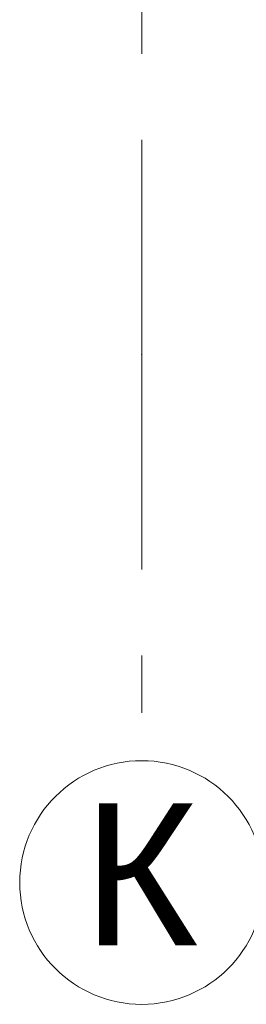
# Model space of a CAD drawing. Header units: millimetres. Extents: x 0 to 1396, y 0 to 589.
# Tile 12 of 23: x 379.69 to 382.47, y 143.52 to 155.65. Entities that reach past the tile are written whole.
import ezdxf
from ezdxf.xclip import XClip

# ---------------------------------------------------------------- set-up
doc = ezdxf.new("R2010")
doc.units = ezdxf.units.MM
doc.header["$MEASUREMENT"] = 0
doc.header["$XCLIPFRAME"] = 0
doc.linetypes.add('Штрих-Штриховая', pattern=[10.936111, 5.291667, -2.116667, 1.411111, -2.116667])
doc.layers.add('Элемент модели - Оси Улица Бани', color=7, linetype='Continuous')
doc.styles.add('СГЕНЕРИР_СТИЛЬ_3', font='txt')

# ---------------------------------------------------------------- blocks, each defined once
blk = doc.blocks.new('Чертеж_2_2', base_point=(217.704, 72.604))
at = {"layer": 'Элемент модели - Оси Улица Бани', "color": 7, "linetype": 'Штрих-Штриховая', "lineweight": 15, "ltscale": 0.5}
for q in [(381.186, 218.357), (381.186, 146.523)]:
    blk.add_line((381.186, 151.523), q, dxfattribs=at)
at = {"layer": 'Элемент модели - Оси Улица Бани', "color": 7, "linetype": 'Continuous', "lineweight": 15, "ltscale": 0.5}
blk.add_circle((381.186, 145.023), 1.5, dxfattribs=at)
at = {"layer": 'Элемент модели - Оси Улица Бани', "color": 7, "linetype": 'Штрих-Штриховая', "lineweight": 15, "ltscale": 0.5}
blk.add_point((381.186, 151.523), dxfattribs=at)
blk.add_point((381.186, 151.523), dxfattribs=at)
at = {"layer": 'Элемент модели - Оси Улица Бани', "color": 7, "linetype": 'Continuous', "lineweight": 15, "insert": (381.882, 145.123), "char_height": 1.75, "attachment_point": 6, "style": 'СГЕНЕРИР_СТИЛЬ_3'}
blk.add_mtext('\\A1;{\\pqr;\\pt0;\\fArial|b0|i0|c204|p38;К}', dxfattribs=at)

msp = doc.modelspace()

# ---------------------------------------------------------------- block references
at = {"color": 161, "linetype": 'Continuous', "lineweight": 40, "true_color": 0x83aefe}
ref = msp.add_blockref('Чертеж_2_2', (217.704, 72.604), dxfattribs=at)
XClip(ref).set_block_clipping_path([(75.5282337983, 138.0790885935), (407.6441154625, 585.1734188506)])

doc.saveas('drawing.dxf')
